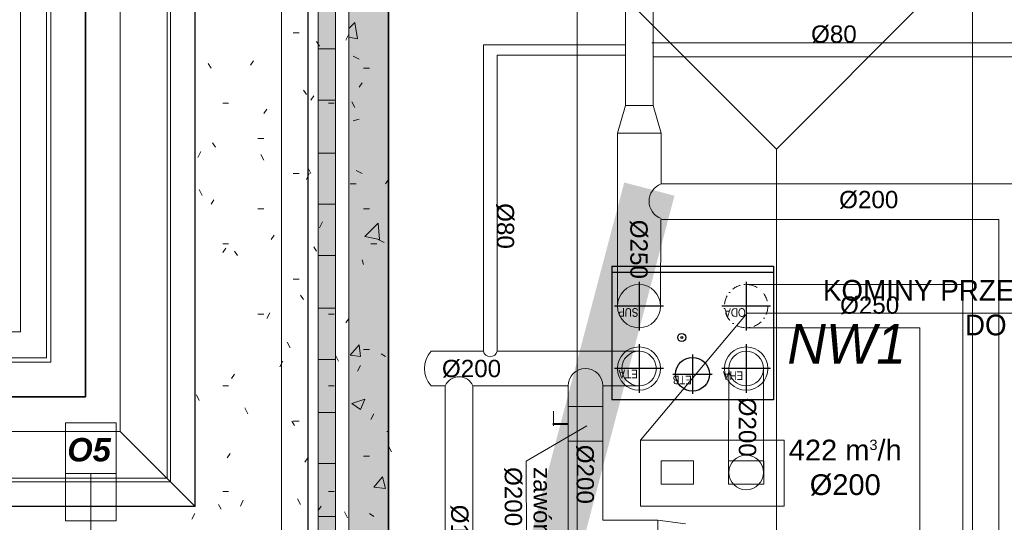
# Model space of a CAD drawing. Header units: millimetres. Extents: x -740 to 33545, y -26688 to 22494.
# Tile 63 of 256: x 11048 to 11617, y 7115 to 7406. Entities that reach past the tile are written whole.
import ezdxf
from ezdxf.lldxf.tags import DXFTag

# ---------------------------------------------------------------- set-up
doc = ezdxf.new("R2010")
doc.units = ezdxf.units.MM
doc.header["$MEASUREMENT"] = 0
doc.linetypes.add('CENTERX2', pattern=[101.60000000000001, 63.5, -12.7, 12.7, -12.7])
doc.linetypes.add('DASHDOT', pattern=[1, 0.5, -0.25, 0, -0.25])
for name, color, linetype, lineweight in [('_IS_Centralki', 3, 'Continuous', 30), ('_IS_EKO_opis', 7, 'Continuous', 18), ('_IS_EKO_Wentylacja_Czerpnia', 72, 'Continuous', 20), ('_IS_EKO_Wentylacja_Nawiew', 5, 'Continuous', 20), ('_IS_EKO_Wentylacja_wyrzut', 16, 'Continuous', 20), ('_IS_Nawiew', 5, 'Continuous', 20), ('_IS_WYCIAG_TOALETY', 6, 'Continuous', 20), ('_IS_Wywiew', 1, 'Continuous', 20), ('A_izolacja', 252, 'Continuous', 9), ('A_l.przerywana', 252, 'ICAD_ISO03W100', 9), ('A_l.widokowa', 252, 'Continuous', 18), ('A_opisy', 252, 'Continuous', 15), ('A_wymiarowanie', 252, 'Continuous', 9), ('k_wyburzenia widoczne', 252, 'PNEUMATIC2', 18), ('l.przerywana', 252, 'ICAD_ISO03W100', 5), ('Nowe_820-G Rysunki Obrazki_Nr_pióra__1', 252, 'Continuous', 13), ('Nowe_820-G Rysunki Obrazki_Nr_pióra__101', 252, 'Continuous', 5), ('Nowe_820-G Rysunki Obrazki_Nr_pióra__19', 252, 'Continuous', 0), ('Nowe_820-G Rysunki Obrazki_Nr_pióra__22', 252, 'Continuous', 25), ('wymiarowanie', 252, 'Continuous', 9)]:
    doc.layers.add(name, color=color, linetype=linetype, lineweight=lineweight)
doc.layers.add('_IS_EKO_Opis_Wentylacja', color=7, linetype='CENTERX2')
doc.styles.add('Arial', font='arial.ttf')
doc.styles.add('Arial_1', font='arial.ttf')
doc.styles.add('ARIALL', font='GOTHIC.TTF', dxfattribs={"height": 40})
doc.styles.add('SLDTEXTSTYLE2', font='TXT', dxfattribs={"width": 0.605})
doc.styles.add('styl1', font='arial.ttf', dxfattribs={"height": 15})
doc.styles.add('styl2', font='simplex.shx')
tags = doc.linetypes.add('ICAD_ISO03W100', pattern=[30, 12, -18]).pattern_tags.tags
tags[6:7] = [DXFTag(74, 4), DXFTag(75, 0), DXFTag(340, '0'), DXFTag(46, 1.0), DXFTag(50, 0.0), DXFTag(44, 0.0), DXFTag(45, 0.0)]
tags[4:5] = [DXFTag(74, 4), DXFTag(75, 0), DXFTag(340, '0'), DXFTag(46, 1.0), DXFTag(50, 0.0), DXFTag(44, 0.0), DXFTag(45, 0.0)]
doc.linetypes.add('PNEUMATIC2', pattern='A,0.5,-0.25,["//",Standard,S=0.2,R=0,X=-0.1,Y=-0.1],-0.25', length=1)
doc.dimstyles.new('Skala 1-100', dxfattribs={"dimtxt": 17, "dimasz": 7, "dimexe": 1, "dimexo": 1, "dimgap": 1.5, "dimtad": 1, "dimdec": 1, "dimrnd": 0.5, "dimtxsty": 'styl2', "dimblk": 'ARCHTICK', "dimcen": 7, "dimadec": 0, "dimazin": 0, "dimtfac": 1, "dimtdec": 1, "dimtmove": 1, "dimatfit": 3, "dimldrblk": 'ARCHTICK', "dimfxl": 0, "dimlwd": -1, "dimlwe": -1, "dimarcsym": 0})

# ---------------------------------------------------------------- blocks, each defined once
blk = doc.blocks.new('_ArchTick')
at = {"color": 0, "linetype": 'ByBlock', "const_width": 0.15}
blk.add_lwpolyline([(-0.5, -0.5), (0.5, 0.5)], dxfattribs=at)

msp = doc.modelspace()

# ---------------------------------------------------------------- hatches: boundary and pattern name
at = {"layer": 'Nowe_820-G Rysunki Obrazki_Nr_pióra__1', "linetype": 'Continuous', "lineweight": 0}
for points in [[(11220.55177633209, 7053.717759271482), (11230.71177633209, 7053.717759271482), (11230.71177633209, 7584.577759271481), (11220.55177633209, 7584.577759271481)], [(11238.33177633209, 7036.784425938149), (11261.19177633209, 7036.784425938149), (11261.19177633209, 7553.251092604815), (11238.33177633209, 7553.251092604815)]]:
    msp.add_hatch(color=256, dxfattribs=at).paths.add_polyline_path(points)

# ---------------------------------------------------------------- linework, layer by layer
at = {"layer": '_IS_Centralki'}
for p, q in [((11390.12531701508, 7263.529844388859), (11390.12531701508, 7187.717342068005)), ((11390.12531701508, 7263.529844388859), (11483.56281634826, 7263.529844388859)), ((11483.56281634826, 7263.529844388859), (11483.56281634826, 7186.186093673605)), ((11483.56281634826, 7259.857969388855), (11390.12531701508, 7259.857969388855)), ((11390.12531701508, 7259.857969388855), (11390.12531701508, 7186.186093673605)), ((11483.56281634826, 7186.186093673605), (11390.12531701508, 7186.186093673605))]:
    msp.add_line(p, q, dxfattribs=at)
at = {"layer": '_IS_Centralki', "color": 7, "ltscale": 0.06}
for p, q in [((11405.9032328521, 7254.466938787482), (11405.9032328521, 7226.341938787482)), ((11467.77844299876, 7254.466938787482), (11467.77844299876, 7226.341938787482)), ((11419.9657328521, 7240.404438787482), (11391.8407328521, 7240.404438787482)), ((11481.83469299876, 7240.404438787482), (11453.71594299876, 7240.404438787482)), ((11405.9032328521, 7218.373592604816), (11405.9032328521, 7190.248592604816)), ((11467.77844299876, 7218.373592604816), (11467.77844299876, 7190.248592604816)), ((11436.79719292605, 7212.357967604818), (11436.79719292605, 7189.701717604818)), ((11419.9657328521, 7204.311092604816), (11391.8407328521, 7204.311092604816)), ((11425.46906792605, 7201.029842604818), (11448.12531792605, 7201.029842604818)), ((11481.83469299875, 7204.311092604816), (11453.71594299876, 7204.311092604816))]:
    msp.add_line(p, q, dxfattribs=at)
for centre, radius in [((11430.59406701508, 7222.279843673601), 2.34375), ((11430.59406701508, 7222.279843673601), 0.625), ((11436.79719292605, 7201.029842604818), 9.765625)]:
    msp.add_circle(centre, radius, dxfattribs=at)
at = {"layer": '_IS_EKO_Wentylacja_Czerpnia', "ltscale": 10}
for p, q in [((11593, 7252.904438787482), (11467.77844299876, 7252.904438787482)), ((11593, 6896.18307530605), (11593, 7252.904438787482)), ((11568, 7227.904438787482), (11467.77844299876, 7227.904438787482)), ((11568, 6896.182779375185), (11568, 7227.904438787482))]:
    msp.add_line(p, q, dxfattribs=at)
at = {"layer": '_IS_EKO_Wentylacja_Czerpnia', "linetype": 'DASHDOT', "ltscale": 10}
msp.add_circle((11467.77844299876, 7240.404438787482), 12.49999999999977, dxfattribs=at)
at = {"layer": '_IS_EKO_Wentylacja_Nawiew', "linetype": 'Continuous'}
msp.add_circle((11405.9032328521, 7240.404438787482), 12.49999999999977, dxfattribs=at)
at = {"layer": '_IS_EKO_Wentylacja_wyrzut', "ltscale": 10}
for p, q in [((11457.77531799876, 7204.311092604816), (11457.61844299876, 7144.311092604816)), ((11477.77844299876, 7144.311092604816), (11477.77844299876, 7204.311092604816))]:
    msp.add_line(p, q, dxfattribs=at)
for centre, radius in [((11467.77844299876, 7204.311092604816), 12.49999999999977), ((11467.77531799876, 7204.311092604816), 10), ((11467.77844299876, 7144.311092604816), 10)]:
    msp.add_circle(centre, radius, dxfattribs=at)
at = {"layer": '_IS_Nawiew'}
for p, q in [((11398.04289641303, 7356.404438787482), (11398.04289641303, 7530.591783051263)), ((11414.04289641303, 7356.404438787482), (11414.04289641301, 7530.591782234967)), ((11393.4063578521, 7340.404438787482), (11398.04289641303, 7356.404438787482)), ((11398.04289641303, 7356.404438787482), (11414.04289641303, 7356.404438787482)), ((11418.67943497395, 7340.404438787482), (11414.04289641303, 7356.404438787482)), ((11393.4063578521, 7240.404438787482), (11393.4063578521, 7340.404438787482)), ((11393.4063578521, 7340.404438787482), (11418.67943497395, 7340.404438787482)), ((11418.67943497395, 7311.02116958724), (11418.67943497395, 7340.404438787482)), ((11418.67943497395, 7311.02116958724), (11633.61324540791, 7311.021169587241)), ((11418.4063578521, 7240.404438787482), (11418.54289641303, 7290.404438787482)), ((11418.90293603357, 7290.404436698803), (11613.61324540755, 7290.404436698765)), ((11613.61324540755, 7290.403908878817), (11613.61324540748, 6896.183319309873))]:
    msp.add_line(p, q, dxfattribs=at)
msp.add_arc((11422.37915780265, 7301.002749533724), 10.67973264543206, 110.2687870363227, 250.2687797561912, dxfattribs=at)
at = {"layer": '_IS_WYCIAG_TOALETY', "color": 6}
for p, q in [((11364.95680462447, 7194.310803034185), (11364.95680462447, 7096.626742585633)), ((11384.95680488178, 7194.298887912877), (11384.95680488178, 7116.626742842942)), ((11416.77949749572, 7116.626742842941), (11384.95680488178, 7116.626742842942)), ((11432.77949749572, 7114.626742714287), (11416.77949749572, 7116.626742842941)), ((11416.77949749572, 7096.626742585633), (11416.77949749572, 7116.626742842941))]:
    msp.add_line(p, q, dxfattribs=at)
at = {"layer": '_IS_WYCIAG_TOALETY', "color": 6, "extrusion": (-1, 4.057416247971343e-16, -3.061616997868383e-16)}
for p, q in [((11384.95680488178, 7182.329373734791), (11364.95680488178, 7182.329373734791)), ((11356.55680488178, 7179.654999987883), (11356.55680488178, 7171.169718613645)), ((11356.15681758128, 7172.649365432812), (11364.95681758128, 7172.649365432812)), ((11364.95681758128, 7172.009365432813), (11356.15681758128, 7172.009365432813)), ((11364.95680488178, 7162.329373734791), (11384.95680488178, 7162.329373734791))]:
    msp.add_line(p, q, dxfattribs=at)
at = {"layer": '_IS_WYCIAG_TOALETY'}
msp.add_arc((11374.95680462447, 7194.310803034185), 10, 0, 180, dxfattribs=at)
at = {"layer": '_IS_Wywiew'}
for p, q in [((11651.73107835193, 7392.487953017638), (11413.33811004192, 7392.487953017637)), ((11398.04289641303, 7391.438031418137), (11316.00723195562, 7391.438031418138)), ((11316.00953650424, 7214.310889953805), (11316.00723195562, 7391.438031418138)), ((11398.04289641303, 7385.487953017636), (11324.00730937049, 7385.487979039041)), ((11324.00953650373, 7214.310968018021), (11324.00730937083, 7385.487953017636)), ((11651.73107835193, 7384.504586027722), (11414.13285523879, 7384.50458602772)), ((11285.79624088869, 7214.311276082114), (11316.00953650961, 7214.311155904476)), ((11324.00953650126, 7214.311158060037), (11405.9032328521, 7214.310798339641)), ((11285.79640693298, 7194.311093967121), (11294.00928760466, 7194.311093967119)), ((11294.00928760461, 6944.676277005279), (11294.00928760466, 7194.372524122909)), ((11310.00928760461, 6928.676485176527), (11310.00928760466, 7194.372524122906)), ((11310.00928760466, 7194.31051346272), (11364.95680462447, 7194.310803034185)), ((11384.95680462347, 7194.310944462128), (11405.90648733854, 7194.311092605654))]:
    msp.add_line(p, q, dxfattribs=at)
at = {"layer": '_IS_Wywiew', "extrusion": (-1, 4.057416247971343e-16, -3.061616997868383e-16)}
msp.add_line((11384.95681758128, 7182.329365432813), (11384.95681758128, 7162.329365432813), dxfattribs=at)
at = {"layer": '_IS_Wywiew'}
for radius in [12.5, 10]:
    msp.add_circle((11405.9063578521, 7204.311092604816), radius, dxfattribs=at)
for centre, radius, start, end in [((11296.86279504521, 7204.311459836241), 14.91525882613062, 137.8978593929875, 222.1021406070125), ((11320.00953623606, 7215.310901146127), 4.123043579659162, 194.0328098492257, 345.967221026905), ((11302.00930263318, 7190.924921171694), 8.686900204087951, 22.93828887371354, 157.0622197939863)]:
    msp.add_arc(centre, radius, start, end, dxfattribs=at)
at = {"layer": 'A_izolacja', "lineweight": 35}
msp.add_lwpolyline([(11099.15844299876, 6228.217759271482), (11707.38510966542, 6228.217759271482), (11709.07844299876, 7556.637759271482), (11261.19177633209, 7553.251092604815), (11261.19177633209, 7013.077759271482), (11169.43177633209, 7013.077759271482)], dxfattribs=at)
at = {"layer": 'A_l.przerywana', "lineweight": 35}
msp.add_lwpolyline([(8847.185109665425, 7722.39775927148), (8847.185109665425, 6053.277759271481), (11882.32510966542, 6053.277759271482), (11882.32510966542, 7728.191092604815), (11086.25177633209, 7728.191092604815), (11086.25177633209, 7188.017759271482), (9643.258442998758, 7188.017759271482), (9643.258442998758, 7722.39775927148)], close=True, dxfattribs=at)
at = {"layer": 'A_l.przerywana', "linetype": 'ICAD_ISO03W100', "lineweight": 13}
for points in [[(11106.25177633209, 7708.191092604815), (11106.25177633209, 7168.017759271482)], [(11149.43177633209, 7665.011092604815), (11149.43177633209, 7124.837759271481)], [(9623.258442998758, 7168.017759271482), (11106.25177633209, 7168.017759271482)], [(11149.43177633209, 7124.837759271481), (9580.078442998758, 7124.837759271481)]]:
    msp.add_lwpolyline(points, dxfattribs=at)
at = {"layer": 'A_l.widokowa'}
for points in [[(8809.685109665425, 7759.89775927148), (8809.685109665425, 6015.777759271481), (11919.82510966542, 6015.777759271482), (11919.82510966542, 7765.691092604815), (11048.75177633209, 7765.691092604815), (11048.75177633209, 7225.517759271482), (9680.758442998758, 7225.517759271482), (9680.758442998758, 7759.89775927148)], [(8824.685109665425, 7744.89775927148), (8824.685109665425, 6030.777759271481), (11904.82510966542, 6030.777759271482), (11904.82510966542, 7750.691092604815), (11063.75177633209, 7750.691092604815), (11063.75177633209, 7210.517759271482), (9665.758442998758, 7210.517759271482), (9665.758442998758, 7744.89775927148)], [(8827.185109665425, 7742.39775927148), (8827.185109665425, 6033.277759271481), (11902.32510966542, 6033.277759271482), (11902.32510966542, 7748.191092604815), (11066.25177633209, 7748.191092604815), (11066.25177633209, 7208.017759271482), (9663.258442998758, 7208.017759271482), (9663.258442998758, 7742.39775927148)], [(8894.250074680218, 7675.332794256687), (8894.250074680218, 6100.342724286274), (11835.26014465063, 6100.342724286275), (11835.26014465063, 7681.126127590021), (11133.31674134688, 7681.126127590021), (11133.31674134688, 7140.952794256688), (9596.193477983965, 7140.952794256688), (9596.193477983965, 7675.332794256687)], [(8896.250074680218, 7673.332794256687), (8896.250074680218, 6102.342724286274), (11833.26014465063, 6102.342724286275), (11833.26014465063, 7679.126127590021), (11135.31674134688, 7679.126127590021), (11135.31674134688, 7138.952794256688), (9594.193477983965, 7138.952794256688), (9594.193477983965, 7673.332794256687)]]:
    msp.add_lwpolyline(points, close=True, dxfattribs=at)
at = {"layer": 'A_opisy'}
msp.add_line((11089.31844299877, 7143.700650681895), (11089.31844299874, 7010.228201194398), dxfattribs=at)
at = {"layer": 'A_opisy', "ltscale": 0.3}
for points in [[(11103.92499609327, 7172.913756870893), (11103.92499609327, 7143.700650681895), (11074.71188990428, 7143.700650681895), (11074.71188990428, 7172.913756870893)], [(11074.71188990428, 7143.700650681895), (11074.71188990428, 7116.30573636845), (11089.31844299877, 7116.30573636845), (11089.31844299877, 7143.700650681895)], [(11089.31844299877, 7143.700650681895), (11089.31844299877, 7116.30573636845), (11103.92499609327, 7116.30573636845), (11103.92499609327, 7143.700650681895)]]:
    msp.add_lwpolyline(points, close=True, dxfattribs=at)
at = {"layer": 'A_wymiarowanie'}
msp.add_line((11657.92962382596, 7236.424571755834), (11468.44904735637, 7236.416703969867), dxfattribs=at)
at = {"layer": 'k_wyburzenia widoczne', "ltscale": 15}
for points in [[(11489.79177633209, 7162.937759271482), (11406.81844299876, 7162.937759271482)], [(11406.81844299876, 7162.937759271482), (11406.81844299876, 7124.837759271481)], [(11489.79177633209, 7124.837759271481), (11489.79177633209, 7162.937759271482)], [(11418.67177633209, 7151.084425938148), (11437.29844299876, 7151.084425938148)], [(11418.67177633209, 7137.537759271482), (11418.67177633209, 7151.084425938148)], [(11437.29844299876, 7151.084425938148), (11437.29844299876, 7137.537759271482)], [(11457.61844299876, 7151.084425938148), (11477.93844299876, 7151.084425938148)], [(11457.61844299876, 7137.537759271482), (11457.61844299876, 7151.084425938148)], [(11477.93844299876, 7151.084425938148), (11477.93844299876, 7137.537759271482)], [(11437.29844299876, 7137.537759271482), (11418.67177633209, 7137.537759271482)], [(11477.93844299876, 7137.537759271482), (11457.61844299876, 7137.537759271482)], [(11406.81844299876, 7124.837759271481), (11489.79177633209, 7124.837759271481)]]:
    msp.add_lwpolyline(points, dxfattribs=at)
at = {"layer": 'l.przerywana'}
for p, q in [((11485.32863920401, 7331.19291960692), (11200.46807744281, 7616.055183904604)), ((11485.32863920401, 7331.19291960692), (11769.34391739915, 7616.055183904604)), ((11485.32863920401, 6791.902004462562), (11485.32863920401, 7331.19291960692))]:
    msp.add_line(p, q, dxfattribs=at)
msp.add_lwpolyline([(9904.185109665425, 7702.39775927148), (8867.185109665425, 7702.39775927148), (8867.185109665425, 6073.277759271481), (11862.32510966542, 6073.277759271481), (11862.32510966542, 7708.191092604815), (11106.25177633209, 7708.191092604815), (11106.25177633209, 7168.017759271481), (9904.185109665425, 7168.017759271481), (9904.185109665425, 7702.39775927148), (8867.185109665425, 7702.39775927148)], dxfattribs=at)
msp.add_lwpolyline([(9904.185109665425, 7702.39775927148), (8867.185109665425, 7702.39775927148), (8867.185109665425, 6073.277759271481), (11862.32510966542, 6073.277759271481), (11862.32510966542, 7708.191092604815), (11106.25177633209, 7708.191092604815), (11106.25177633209, 7168.017759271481), (9904.185109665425, 7168.017759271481), (9904.185109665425, 7702.39775927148), (8867.185109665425, 7702.39775927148)], dxfattribs=at)
for points in [[(8910.51327504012, 7659.069593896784), (8910.51327504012, 6116.605924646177), (11818.99694429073, 6116.605924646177), (11818.99694429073, 7664.862927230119), (11149.57994170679, 7664.862927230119), (11149.57994170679, 7124.689593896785), (9860.856944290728, 7124.689593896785), (9860.856944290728, 7659.069593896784)], [(9131.06329168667, 7438.519577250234), (9131.06329168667, 6337.155941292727), (11598.44692764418, 6337.155941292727), (11598.44692764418, 7444.312910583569), (11370.12995835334, 7444.312910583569), (11370.12995835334, 6904.139577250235), (9353.842117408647, 6904.139577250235), (9353.842117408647, 7438.519577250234)]]:
    msp.add_lwpolyline(points, close=True, dxfattribs=at)
at = {"layer": 'Nowe_820-G Rysunki Obrazki_Nr_pióra__1', "linetype": 'Continuous', "lineweight": 13}
for points in [[(11149.43177633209, 7124.837759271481), (11106.25177633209, 7168.017759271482)], [(11089.31844299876, 7124.837759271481), (11089.31844299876, 7125.684425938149)]]:
    msp.add_lwpolyline(points, dxfattribs=at)
at = {"layer": 'Nowe_820-G Rysunki Obrazki_Nr_pióra__101', "linetype": 'Continuous', "lineweight": 5}
for points in [[(11199.38510966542, 7615.057759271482), (11199.38510966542, 7074.884425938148)], [(11220.55177633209, 7053.717759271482), (11220.55177633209, 7593.891092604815)], [(11230.71177633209, 7044.404425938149), (11230.71177633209, 7584.577759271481)], [(11238.33177633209, 7036.784425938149), (11238.33177633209, 7576.111092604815)], [(11238.33177633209, 7400.851092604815), (11241.71844299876, 7404.237759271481)], [(11243.41177633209, 7394.924425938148), (11241.71844299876, 7404.237759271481)], [(11238.33177633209, 7395.771092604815), (11243.41177633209, 7394.924425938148)], [(11220.55177633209, 7388.997759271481), (11230.71177633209, 7388.997759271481)], [(11240.87177633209, 7384.764425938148), (11244.25844299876, 7383.071092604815)], [(11220.55177633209, 7359.364425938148), (11230.71177633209, 7359.364425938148)], [(11240.87177633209, 7347.511092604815), (11244.25844299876, 7348.357759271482)], [(11220.55177633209, 7328.884425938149), (11230.71177633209, 7328.884425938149)], [(11242.56510966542, 7318.724425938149), (11245.95177633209, 7317.031092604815)], [(11239.17844299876, 7311.104425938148), (11242.56510966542, 7311.104425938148)], [(11220.55177633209, 7299.251092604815), (11230.71177633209, 7299.251092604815)], [(11247.64510966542, 7280.624425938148), (11255.26510966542, 7288.244425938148)], [(11256.11177633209, 7278.931092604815), (11255.26510966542, 7288.244425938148)], [(11247.64510966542, 7280.624425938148), (11256.11177633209, 7278.931092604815)], [(11255.26510966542, 7278.931092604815), (11258.65177633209, 7277.237759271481)], [(11251.03177633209, 7276.391092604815), (11254.41844299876, 7276.391092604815)], [(11220.55177633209, 7269.617759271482), (11230.71177633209, 7269.617759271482)], [(11220.55177633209, 7239.137759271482), (11230.71177633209, 7239.137759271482)], [(11239.17844299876, 7212.044425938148), (11244.25844299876, 7217.971092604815)], [(11245.10510966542, 7211.197759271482), (11244.25844299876, 7217.971092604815)], [(11239.17844299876, 7212.044425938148), (11245.10510966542, 7211.197759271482)], [(11256.95844299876, 7212.891092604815), (11259.49844299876, 7211.197759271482)], [(11220.55177633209, 7209.504425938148), (11230.71177633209, 7209.504425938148)], [(11240.02510966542, 7184.104425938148), (11247.64510966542, 7186.644425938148)], [(11240.02510966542, 7184.104425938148), (11245.10510966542, 7180.717759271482)], [(11245.10510966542, 7180.717759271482), (11247.64510966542, 7186.644425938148)], [(11220.55177633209, 7179.024425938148), (11230.71177633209, 7179.024425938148)], [(11260.34510966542, 7168.017759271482), (11261.19177633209, 7168.017759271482)], [(11261.19177633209, 7164.631092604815), (11261.19177633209, 7165.477759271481)], [(11220.55177633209, 7149.391092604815), (11230.71177633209, 7149.391092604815)], [(11252.72510966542, 7135.844425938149), (11257.80510966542, 7141.771092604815)], [(11259.49844299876, 7134.997759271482), (11257.80510966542, 7141.771092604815)], [(11252.72510966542, 7135.844425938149), (11259.49844299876, 7134.997759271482)], [(11250.18510966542, 7120.604425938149), (11252.72510966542, 7118.911092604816)], [(11220.55177633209, 7118.911092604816), (11230.71177633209, 7118.911092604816)]]:
    msp.add_lwpolyline(points, dxfattribs=at)
at = {"layer": 'Nowe_820-G Rysunki Obrazki_Nr_pióra__19', "linetype": 'Continuous', "lineweight": 0}
for points in [[(11206.15844299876, 7398.311092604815), (11209.54510966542, 7398.311092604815)], [(11221.39844299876, 7390.691092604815), (11219.70510966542, 7393.231092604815)], [(11238.33177633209, 7397.464425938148), (11236.63844299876, 7394.077759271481)], [(11183.29844299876, 7382.224425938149), (11181.60510966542, 7379.684425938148)], [(11158.74510966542, 7377.991092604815), (11157.05177633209, 7380.531092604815)], [(11246.79844299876, 7377.991092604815), (11250.18510966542, 7377.991092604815)], [(11213.77844299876, 7362.751092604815), (11212.08510966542, 7365.291092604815)], [(11245.95177633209, 7369.524425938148), (11244.25844299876, 7366.984425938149)], [(11218.01177633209, 7361.904425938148), (11216.31844299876, 7359.364425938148)], [(11241.71844299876, 7355.131092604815), (11240.02510966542, 7358.517759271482)], [(11165.51844299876, 7357.671092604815), (11168.90510966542, 7357.671092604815)], [(11190.91844299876, 7354.284425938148), (11189.22510966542, 7351.744425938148)], [(11226.47844299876, 7357.671092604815), (11229.86510966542, 7357.671092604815)], [(11185.83844299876, 7337.351092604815), (11189.22510966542, 7337.351092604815)], [(11161.28510966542, 7332.271092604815), (11159.59177633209, 7334.811092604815)], [(11152.81844299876, 7329.731092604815), (11151.12510966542, 7326.344425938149)], [(11189.22510966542, 7324.651092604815), (11187.53177633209, 7328.037759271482)], [(11216.31844299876, 7317.031092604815), (11214.62510966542, 7320.417759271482)], [(11206.15844299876, 7317.031092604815), (11209.54510966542, 7317.031092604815)], [(11215.47177633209, 7317.031092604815), (11213.77844299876, 7313.644425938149)], [(11261.19177633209, 7313.644425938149), (11259.49844299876, 7311.104425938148)], [(11153.66510966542, 7304.331092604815), (11151.97177633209, 7307.717759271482)], [(11160.43844299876, 7301.791092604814), (11158.74510966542, 7299.251092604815)], [(11185.83844299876, 7296.711092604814), (11189.22510966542, 7296.711092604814)], [(11246.79844299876, 7296.711092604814), (11250.18510966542, 7296.711092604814)], [(11223.09177633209, 7289.091092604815), (11221.39844299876, 7285.704425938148)], [(11195.15177633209, 7281.471092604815), (11193.45844299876, 7278.931092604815)], [(11165.51844299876, 7276.391092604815), (11168.90510966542, 7276.391092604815)], [(11167.21177633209, 7273.851092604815), (11165.51844299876, 7271.311092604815)], [(11219.70510966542, 7272.157759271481), (11218.01177633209, 7274.697759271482)], [(11173.98510966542, 7269.617759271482), (11172.29177633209, 7272.157759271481)], [(11246.79844299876, 7264.537759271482), (11245.95177633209, 7267.077759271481)], [(11206.15844299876, 7256.071092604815), (11209.54510966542, 7256.071092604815)], [(11212.08510966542, 7244.217759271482), (11210.39177633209, 7246.757759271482)], [(11185.83844299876, 7235.751092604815), (11189.22510966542, 7235.751092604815)], [(11192.61177633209, 7236.597759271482), (11190.91844299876, 7233.211092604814)], [(11226.47844299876, 7235.751092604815), (11229.86510966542, 7235.751092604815)], [(11238.33177633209, 7233.211092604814), (11236.63844299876, 7230.671092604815)], [(11204.46510966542, 7216.277759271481), (11202.77177633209, 7219.664425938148)], [(11232.40510966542, 7208.657759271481), (11230.71177633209, 7212.044425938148)], [(11246.79844299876, 7215.431092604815), (11250.18510966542, 7215.431092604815)], [(11200.23177633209, 7208.657759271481), (11198.53844299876, 7205.271092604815)], [(11245.10510966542, 7206.117759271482), (11243.41177633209, 7202.731092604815)], [(11172.29177633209, 7201.037759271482), (11170.59844299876, 7198.497759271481)], [(11165.51844299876, 7194.264425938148), (11168.90510966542, 7194.264425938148)], [(11226.47844299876, 7194.264425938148), (11229.86510966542, 7194.264425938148)], [(11151.97177633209, 7185.797759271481), (11150.27844299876, 7189.184425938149)], [(11179.91177633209, 7178.177759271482), (11178.21844299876, 7181.564425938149)], [(11252.72510966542, 7178.177759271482), (11251.03177633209, 7174.791092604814)], [(11207.00510966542, 7171.404425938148), (11205.31177633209, 7173.944425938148)], [(11206.15844299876, 7173.944425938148), (11209.54510966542, 7173.944425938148)], [(11262.88510966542, 7156.164425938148), (11261.19177633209, 7159.551092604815)], [(11169.75177633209, 7155.317759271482), (11168.05844299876, 7152.777759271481)], [(11246.79844299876, 7153.624425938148), (11250.18510966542, 7153.624425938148)], [(11214.62510966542, 7152.777759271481), (11212.93177633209, 7150.237759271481)], [(11165.51844299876, 7133.304425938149), (11168.90510966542, 7133.304425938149)], [(11226.47844299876, 7133.304425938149), (11229.86510966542, 7133.304425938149)], [(11164.67177633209, 7123.144425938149), (11162.97844299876, 7125.684425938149)], [(11177.37177633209, 7128.224425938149), (11175.67844299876, 7124.837759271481)], [(11210.39177633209, 7125.684425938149), (11208.69844299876, 7129.071092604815)], [(11149.43177633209, 7120.604425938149), (11147.73844299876, 7117.217759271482)], [(11222.24510966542, 7124.837759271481), (11220.55177633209, 7122.297759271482)], [(11237.48510966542, 7118.064425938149), (11235.79177633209, 7121.451092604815)]]:
    msp.add_lwpolyline(points, dxfattribs=at)
at = {"layer": 'Nowe_820-G Rysunki Obrazki_Nr_pióra__22', "linetype": 'Continuous', "lineweight": 25}
for points in [[(11214.62510966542, 7599.817759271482), (11214.62510966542, 7059.644425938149)], [(11261.19177633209, 7553.251092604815), (11261.19177633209, 7013.077759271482)]]:
    msp.add_lwpolyline(points, dxfattribs=at)
at = {"layer": 'wymiarowanie'}
msp.add_line((11468.44904735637, 7236.416703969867), (11406.81844299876, 7162.937759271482), dxfattribs=at)

# ---------------------------------------------------------------- texts
at = {"layer": '_IS_Centralki', "color": 7, "linetype": 'Continuous', "lineweight": 0, "ltscale": 0.06, "char_height": 4.9609375, "attachment_point": 1, "rotation": 179.99999999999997, "style": 'SLDTEXTSTYLE2'}
for s, insert in [('{\\fArial Narrow|b0|i0|c0|p0;\\W1;SUP}', (11405.55040767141, 7234.261429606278)), ('{\\fArial Narrow|b0|i0|c0|p0;\\W1;ODA}', (11467.48573365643, 7234.238727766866)), ('{\\fArial Narrow|b0|i0|c0|p0;\\W1;ETA}', (11405.13528832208, 7198.712927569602)), ('{\\fArial Narrow|b0|i0|c0|p0;\\W1;ETB}', (11436.43826400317, 7195.287725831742)), ('{\\fArial Narrow|b0|i0|c0|p0;\\W1;EHA}', (11466.04342349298, 7197.786768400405))]:
    msp.add_mtext(s, dxfattribs=dict(at, insert=insert))
at = {"layer": '_IS_Centralki', "insert": (11491.57213273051, 7230.119241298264), "char_height": 23.04, "width": 137.4773026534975, "attachment_point": 1}
msp.add_mtext('{\\fCentury Gothic|b0|i1|c238|p34;NW1}', dxfattribs=at)
at = {"layer": '_IS_EKO_opis', "linetype": 'ByBlock', "lineweight": 15, "insert": (11355.01602815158, 7147.397355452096, -892.3999999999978), "char_height": 10, "width": 106.3031432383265, "attachment_point": 1, "rotation": 270, "style": 'Arial_1'}
msp.add_mtext('zawór zwrotny %%C200', dxfattribs=at)
at = {"layer": '_IS_EKO_Opis_Wentylacja', "char_height": 10, "width": 108.1234153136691, "attachment_point": 1, "style": 'Arial'}
for s, insert in [('%%C80', (11505.24846458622, 7402.609256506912)), ('%%c200\\P', (11521.48394930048, 7306.996089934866)), ('%%c250\\P', (11522, 7246)), ('%%C200', (11292.08966215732, 7209.370862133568))]:
    msp.add_mtext(s, dxfattribs=dict(at, insert=insert))
at = {"layer": '_IS_EKO_Opis_Wentylacja', "char_height": 10, "width": 108.1234153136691, "attachment_point": 1, "rotation": 270, "style": 'Arial'}
for s, insert in [('%%C80', (11333.7540306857, 7299.899460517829)), ('%%c250\\P', (11410.89271447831, 7290.305207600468)), ('%%C200', (11473.54969368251, 7187.51192194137)), ('%%C200', (11379.84298026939, 7160.287556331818)), ('%%C160', (11307.40462753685, 7125.647380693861))]:
    msp.add_mtext(s, dxfattribs=dict(at, insert=insert))
at = {"layer": '_IS_EKO_Wentylacja_wyrzut', "ltscale": 10, "insert": (11525, 7147), "char_height": 12, "attachment_point": 5, "style": 'Arial'}
msp.add_mtext('422 m{\\A2;\\H0.5x;3}/h\\P%%C200', dxfattribs=at)
at = {"layer": 'A_opisy', "ltscale": 0.3, "insert": (11100.87181337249, 7150.484441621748), "char_height": 13.5, "width": 91.46110467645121, "attachment_point": 9, "style": 'ARIALL'}
msp.add_mtext('{\\fArial|b1|i1|c238|p34;O5}', dxfattribs=at)
at = {"layer": 'A_wymiarowanie', "insert": (11710.92948404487, 7255.523857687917), "char_height": 12, "width": 223.2777729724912, "attachment_point": 3, "style": 'styl1'}
msp.add_mtext('{\\fCentury Gothic|b0|i0|c238|p34;KOMINY PRZEZNACZONE }{\\fCentury Gothic|b0|i0|c238|p34;DO ROZBIÓRKI}', dxfattribs=at)

# ---------------------------------------------------------------- leaders
at = {"layer": '_IS_EKO_opis', "linetype": 'ByBlock', "lineweight": 15}
msp.add_leader([(11375.79834502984, 7171.284095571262), (11340.7804041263, 7150.886673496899), (11340.94612953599, 7057.567291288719)], dimstyle='Skala 1-100', override={"dimtxt": 300, "dimasz": 200, "dimexe": 4, "dimfxl": 1, "dimfxlon": 0}, dxfattribs=at)

doc.saveas('drawing.dxf')
